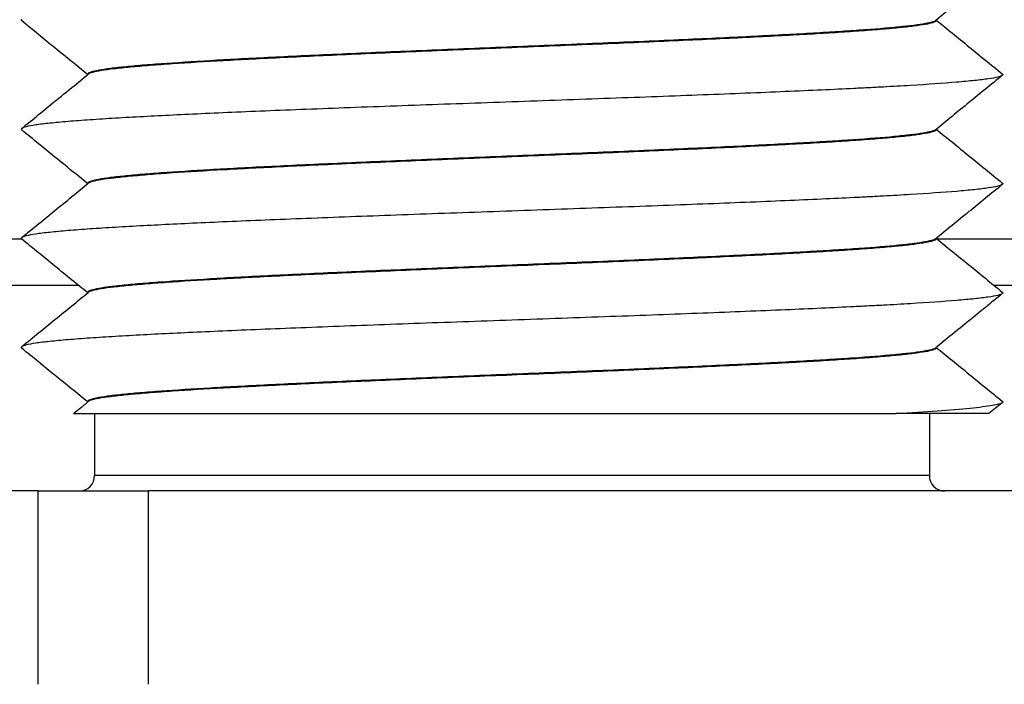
# Model space of a CAD drawing. Extents: x -1763 to 4575, y -3429 to 1051.
# Tile 106 of 174: x 3174.41 to 3180.78, y -2464.84 to -2460.54. Entities that reach past the tile are written whole.
import ezdxf

# ---------------------------------------------------------------- set-up
doc = ezdxf.new("R2010")
doc.units = 0
doc.layers.get('0').update_dxf_attribs({"linetype": 'CONTINUOUS'})
doc.layers.add('1', color=7, linetype='CONTINUOUS')

# ---------------------------------------------------------------- blocks, each defined once
blk = doc.blocks.new('Z-STACK', base_point=(-660.9662, -2583.4736))
at = {"color": 7, "linetype": 'CONTINUOUS'}
for p, q in [((3180.3382, -2460.5478), (3180.3382, -2460.5455)), ((3174.8493, -2460.8977), (3174.8493, -2460.8955)), ((3180.3382, -2461.2533), (3180.3382, -2461.2511)), ((3174.8493, -2461.6033), (3174.8493, -2461.601)), ((3180.3382, -2461.9589), (3180.3382, -2461.9566)), ((3174.8493, -2462.3089), (3174.8493, -2462.3066)), ((3180.3382, -2462.6645), (3180.3382, -2462.6622)), ((3174.8493, -2463.0144), (3174.8493, -2463.0122)), ((3174.7564, -2463.0901), (3174.8937, -2463.0901)), ((3174.8937, -2463.0901), (3174.8937, -2463.4901)), ((3174.8937, -2463.0901), (3180.0797, -2463.0901)), ((3180.2937, -2463.0901), (3180.0797, -2463.0901)), ((3180.2937, -2463.0901), (3180.2937, -2463.4901)), ((3180.6791, -2463.0901), (3180.2937, -2463.0901)), ((3174.5292, -2463.5901), (3173.9489, -2463.5901)), ((3174.5292, -2463.5901), (3174.7937, -2463.5901)), ((3174.7937, -2463.5901), (3175.243, -2463.5901)), ((3180.3937, -2463.5901), (3175.243, -2463.5901)), ((3181.2386, -2463.5901), (3180.3937, -2463.5901))]:
    blk.add_line(p, q, dxfattribs=at)
at = {"color": 4, "linetype": 'CONTINUOUS'}
for p, q in [((3159.696, -2461.9601), (3174.4205, -2461.9601)), ((3180.3431, -2461.9601), (3186.7377, -2461.9601)), ((3160.1313, -2462.2601), (3174.7887, -2462.2601)), ((3180.7115, -2462.2601), (3187.0377, -2462.2601))]:
    blk.add_line(p, q, dxfattribs=at)
at = {"color": 1, "linetype": 'CONTINUOUS'}
for p, q in [((3180.2937, -2463.4901), (3174.8937, -2463.4901)), ((3174.5292, -2464.8401), (3174.5292, -2463.5901)), ((3175.243, -2464.8401), (3175.243, -2463.5901))]:
    blk.add_line(p, q, dxfattribs=at)
at = {"color": 7, "linetype": 'CONTINUOUS'}
for centre, start, end in [((3174.7937, -2463.4901), -90, 0), ((3180.3937, -2463.4901), 180, -90)]:
    blk.add_arc(centre, 0.1, start, end, dxfattribs=at)
for points, knots in [([(3180.7657, -2460.1974), (3180.6913, -2460.2579), (3180.6196, -2460.3164), (3180.5502, -2460.3728), (3180.4757, -2460.4336), (3180.4039, -2460.492), (3180.3347, -2460.5484)], [0, 0, 0, 0, 0.2779219, 0.2779219, 0.2779219, 0.5558438, 0.5558438, 0.5558438, 0.5558438]), ([(3174.4217, -2460.5404), (3174.4207, -2460.5412), (3174.42, -2460.542), (3174.4195, -2460.5428), (3174.419, -2460.5436), (3174.4187, -2460.5444), (3174.4187, -2460.5452), (3174.4187, -2460.5461), (3174.419, -2460.5469), (3174.4195, -2460.5477), (3174.42, -2460.5485), (3174.4207, -2460.5493), (3174.4217, -2460.5501)], [0, 0, 0, 0, 0.00333528, 0.00333528, 0.00333528, 0.00592148, 0.00592148, 0.00592148, 0.0085072, 0.0085072, 0.0085072, 0.01183912, 0.01183912, 0.01183912, 0.01183912]), ([(3174.8489, -2460.898), (3174.7809, -2460.8427), (3174.7104, -2460.7852), (3174.6372, -2460.7256), (3174.5679, -2460.6692), (3174.4961, -2460.6107), (3174.4217, -2460.5501)], [0.0051036, 0.0051036, 0.0051036, 0.0051036, 0.2779219, 0.2779219, 0.2779219, 0.5558438, 0.5558438, 0.5558438, 0.5558438]), ([(3180.3347, -2460.5484), (3180.33, -2460.5522), (3180.3206, -2460.556), (3180.3067, -2460.5598), (3180.2927, -2460.5635), (3180.2741, -2460.5673), (3180.2513, -2460.571), (3180.2285, -2460.5748), (3180.2014, -2460.5785), (3180.1705, -2460.5822), (3180.1396, -2460.5858), (3180.1048, -2460.5895), (3180.0666, -2460.5931), (3179.9904, -2460.6003), (3179.9006, -2460.6073), (3179.8018, -2460.6141), (3179.7524, -2460.6175), (3179.7007, -2460.6209), (3179.6474, -2460.6242), (3179.6206, -2460.6258), (3179.5937, -2460.6274), (3179.5658, -2460.6291), (3179.5379, -2460.6307), (3179.5092, -2460.6324), (3179.4795, -2460.634), (3179.4202, -2460.6374), (3179.3574, -2460.6408), (3179.2911, -2460.6442), (3179.2249, -2460.6477), (3179.1553, -2460.6512), (3179.0824, -2460.6547), (3179.0096, -2460.6583), (3178.9336, -2460.6619), (3178.8547, -2460.6655), (3178.7758, -2460.6691), (3178.6941, -2460.6728), (3178.61, -2460.6765), (3178.5259, -2460.6802), (3178.4393, -2460.6839), (3178.351, -2460.6877), (3178.2627, -2460.6915), (3178.1725, -2460.6952), (3178.0812, -2460.699), (3177.8985, -2460.7066), (3177.7111, -2460.7143), (3177.5247, -2460.7219), (3177.3384, -2460.7296), (3177.1531, -2460.7372), (3176.9745, -2460.7447), (3176.8851, -2460.7484), (3176.7974, -2460.7521), (3176.7119, -2460.7558), (3176.6265, -2460.7595), (3176.5432, -2460.7632), (3176.4626, -2460.7668), (3176.382, -2460.7704), (3176.3041, -2460.774), (3176.2292, -2460.7775), (3176.1544, -2460.7811), (3176.0825, -2460.7845), (3176.014, -2460.788), (3175.9454, -2460.7914), (3175.8802, -2460.7948), (3175.8183, -2460.7981), (3175.7873, -2460.7998), (3175.7572, -2460.8014), (3175.728, -2460.803), (3175.6988, -2460.8047), (3175.67, -2460.8063), (3175.6415, -2460.808), (3175.5278, -2460.8146), (3175.4202, -2460.8214), (3175.3234, -2460.8285), (3175.275, -2460.832), (3175.2293, -2460.8356), (3175.1869, -2460.8392), (3175.1444, -2460.8428), (3175.1053, -2460.8465), (3175.0699, -2460.8502), (3175.0344, -2460.8538), (3175.0028, -2460.8576), (3174.9753, -2460.8613), (3174.9479, -2460.8651), (3174.9246, -2460.8688), (3174.9059, -2460.8726), (3174.8877, -2460.8763), (3174.8738, -2460.88), (3174.8644, -2460.8837), (3174.8588, -2460.8859), (3174.8547, -2460.8881), (3174.8523, -2460.8902), (3174.8503, -2460.892), (3174.8493, -2460.8937), (3174.8493, -2460.8955)], [0, 0, 0, 0, 0.030523, 0.030523, 0.030523, 0.087025, 0.087025, 0.087025, 0.168609, 0.168609, 0.168609, 0.273035, 0.273035, 0.273035, 0.538716, 0.538716, 0.538716, 0.693478, 0.693478, 0.693478, 0.775166, 0.775166, 0.775166, 0.861646, 0.861646, 0.861646, 1.050293, 1.050293, 1.050293, 1.259264, 1.259264, 1.259264, 1.487248, 1.487248, 1.487248, 1.732213, 1.732213, 1.732213, 1.991422, 1.991422, 1.991422, 2.2615, 2.2615, 2.2615, 2.818402, 2.818402, 2.818402, 3.369152, 3.369152, 3.369152, 3.631903, 3.631903, 3.631903, 3.881492, 3.881492, 3.881492, 4.1151, 4.1151, 4.1151, 4.330599, 4.330599, 4.330599, 4.526566, 4.526566, 4.526566, 4.616966, 4.616966, 4.616966, 4.703569, 4.703569, 4.703569, 5.022376, 5.022376, 5.022376, 5.159316, 5.159316, 5.159316, 5.276863, 5.276863, 5.276863, 5.372035, 5.372035, 5.372035, 5.442388, 5.442388, 5.442388, 5.485438, 5.485438, 5.485438, 5.499278, 5.499278, 5.499278, 5.505512, 5.505512, 5.505512, 5.505512]), ([(3180.3382, -2460.5478), (3180.3382, -2460.5495), (3180.3372, -2460.5513), (3180.3352, -2460.553), (3180.3327, -2460.5552), (3180.3287, -2460.5574), (3180.3231, -2460.5596), (3180.3137, -2460.5632), (3180.2999, -2460.5669), (3180.2819, -2460.5706), (3180.2634, -2460.5743), (3180.2404, -2460.5781), (3180.2134, -2460.5818), (3180.1864, -2460.5855), (3180.1553, -2460.5892), (3180.1206, -2460.5928), (3180.0859, -2460.5964), (3180.0476, -2460.6), (3180.0061, -2460.6036), (3179.9647, -2460.6071), (3179.9202, -2460.6107), (3179.8732, -2460.6141), (3179.8262, -2460.6176), (3179.7766, -2460.621), (3179.725, -2460.6243), (3179.6734, -2460.6277), (3179.6202, -2460.6309), (3179.5647, -2460.6342), (3179.5089, -2460.6375), (3179.4495, -2460.6408), (3179.3866, -2460.6442), (3179.3238, -2460.6476), (3179.2575, -2460.6511), (3179.1878, -2460.6546), (3179.1182, -2460.6581), (3179.0453, -2460.6616), (3178.9693, -2460.6652), (3178.8933, -2460.6688), (3178.8143, -2460.6724), (3178.7326, -2460.6761), (3178.651, -2460.6798), (3178.5667, -2460.6835), (3178.4803, -2460.6872), (3178.3939, -2460.691), (3178.3054, -2460.6947), (3178.2154, -2460.6985), (3178.0353, -2460.7061), (3177.8492, -2460.7137), (3177.6627, -2460.7214), (3177.4762, -2460.729), (3177.2893, -2460.7366), (3177.1077, -2460.7442), (3177.0169, -2460.7479), (3176.9275, -2460.7517), (3176.8399, -2460.7554), (3176.7524, -2460.7591), (3176.6668, -2460.7628), (3176.5837, -2460.7665), (3176.5006, -2460.7702), (3176.4199, -2460.7738), (3176.3421, -2460.7773), (3176.2644, -2460.7809), (3176.1895, -2460.7845), (3176.1177, -2460.7879), (3176.046, -2460.7914), (3175.9775, -2460.7948), (3175.9123, -2460.7982), (3175.8471, -2460.8016), (3175.7852, -2460.8049), (3175.7268, -2460.8082), (3175.6102, -2460.8147), (3175.4987, -2460.8214), (3175.3969, -2460.8284), (3175.346, -2460.8319), (3175.2975, -2460.8354), (3175.252, -2460.839), (3175.2064, -2460.8425), (3175.1639, -2460.8461), (3175.1249, -2460.8498), (3175.0859, -2460.8535), (3175.0504, -2460.8571), (3175.0189, -2460.8609), (3174.9875, -2460.8646), (3174.96, -2460.8683), (3174.9369, -2460.8721), (3174.9138, -2460.8759), (3174.895, -2460.8797), (3174.8809, -2460.8835), (3174.8668, -2460.8873), (3174.8574, -2460.8911), (3174.8527, -2460.8949)], [0, 0, 0, 0, 0.006218, 0.006218, 0.006218, 0.02, 0.02, 0.02, 0.062719, 0.062719, 0.062719, 0.132158, 0.132158, 0.132158, 0.225642, 0.225642, 0.225642, 0.340587, 0.340587, 0.340587, 0.473952, 0.473952, 0.473952, 0.622468, 0.622468, 0.622468, 0.783107, 0.783107, 0.783107, 0.961459, 0.961459, 0.961459, 1.160528, 1.160528, 1.160528, 1.379347, 1.379347, 1.379347, 1.616239, 1.616239, 1.616239, 1.868811, 1.868811, 1.868811, 2.13399, 2.13399, 2.13399, 2.687137, 2.687137, 2.687137, 3.242579, 3.242579, 3.242579, 3.510592, 3.510592, 3.510592, 3.767068, 3.767068, 3.767068, 4.008869, 4.008869, 4.008869, 4.233521, 4.233521, 4.233521, 4.439255, 4.439255, 4.439255, 4.624997, 4.624997, 4.624997, 4.955531, 4.955531, 4.955531, 5.100836, 5.100836, 5.100836, 5.228342, 5.228342, 5.228342, 5.33489, 5.33489, 5.33489, 5.417741, 5.417741, 5.417741, 5.474833, 5.474833, 5.474833, 5.505512, 5.505512, 5.505512, 5.505512]), ([(3180.3385, -2460.5452), (3180.4065, -2460.6006), (3180.477, -2460.658), (3180.5502, -2460.7177), (3180.6196, -2460.7741), (3180.6913, -2460.8326), (3180.7657, -2460.8931)], [0.0051044, 0.0051044, 0.0051044, 0.0051044, 0.2779219, 0.2779219, 0.2779219, 0.5558439, 0.5558439, 0.5558439, 0.5558439]), ([(3174.4217, -2461.2459), (3174.4961, -2461.1854), (3174.5679, -2461.1269), (3174.6372, -2461.0704), (3174.7118, -2461.0097), (3174.7836, -2460.9512), (3174.8527, -2460.8949)], [0, 0, 0, 0, 0.2779219, 0.2779219, 0.2779219, 0.5558439, 0.5558439, 0.5558439, 0.5558439]), ([(3180.7657, -2460.9029), (3180.7611, -2460.9067), (3180.7511, -2460.9104), (3180.7359, -2460.9142), (3180.7208, -2460.9179), (3180.7004, -2460.9217), (3180.6752, -2460.9254), (3180.6499, -2460.9291), (3180.6199, -2460.9327), (3180.5854, -2460.9364), (3180.5509, -2460.94), (3180.512, -2460.9436), (3180.4692, -2460.9472), (3180.3837, -2460.9543), (3180.2827, -2460.9613), (3180.1711, -2460.9681), (3180.1153, -2460.9714), (3180.0568, -2460.9748), (3179.9963, -2460.978), (3179.9661, -2460.9797), (3179.9354, -2460.9813), (3179.9042, -2460.9829), (3179.8729, -2460.9845), (3179.8406, -2460.9861), (3179.8073, -2460.9878), (3179.7407, -2460.9911), (3179.6701, -2460.9944), (3179.5957, -2460.9978), (3179.5212, -2461.0012), (3179.4429, -2461.0046), (3179.3609, -2461.0081), (3179.2789, -2461.0116), (3179.1932, -2461.0152), (3179.1042, -2461.0187), (3179.0153, -2461.0223), (3178.923, -2461.0259), (3178.8279, -2461.0296), (3178.7328, -2461.0332), (3178.6349, -2461.0369), (3178.5348, -2461.0406), (3178.4346, -2461.0443), (3178.3323, -2461.0481), (3178.2284, -2461.0518), (3178.0208, -2461.0593), (3177.8071, -2461.0669), (3177.5937, -2461.0744), (3177.3803, -2461.082), (3177.1673, -2461.0895), (3176.9611, -2461.0969), (3176.858, -2461.1007), (3176.7565, -2461.1044), (3176.6573, -2461.108), (3176.5582, -2461.1117), (3176.4614, -2461.1153), (3176.3674, -2461.1189), (3176.2735, -2461.1225), (3176.1825, -2461.1261), (3176.0948, -2461.1296), (3176.0071, -2461.1331), (3175.9227, -2461.1366), (3175.842, -2461.14), (3175.6804, -2461.1469), (3175.5337, -2461.1535), (3175.4023, -2461.16), (3175.2699, -2461.1664), (3175.1437, -2461.1731), (3175.0287, -2461.18), (3174.9712, -2461.1835), (3174.9165, -2461.187), (3174.8653, -2461.1905), (3174.8141, -2461.1941), (3174.7664, -2461.1976), (3174.7227, -2461.2013), (3174.6789, -2461.2049), (3174.6393, -2461.2085), (3174.6042, -2461.2122), (3174.5691, -2461.2159), (3174.5386, -2461.2196), (3174.513, -2461.2234), (3174.4875, -2461.2271), (3174.467, -2461.2308), (3174.4517, -2461.2346), (3174.4364, -2461.2384), (3174.4264, -2461.2421), (3174.4217, -2461.2459)], [0, 0, 0, 0, 0.032121, 0.032121, 0.032121, 0.093922, 0.093922, 0.093922, 0.18439, 0.18439, 0.18439, 0.301046, 0.301046, 0.301046, 0.599945, 0.599945, 0.599945, 0.774949, 0.774949, 0.774949, 0.867245, 0.867245, 0.867245, 0.964273, 0.964273, 0.964273, 1.176121, 1.176121, 1.176121, 1.411135, 1.411135, 1.411135, 1.667981, 1.667981, 1.667981, 1.944539, 1.944539, 1.944539, 2.237894, 2.237894, 2.237894, 2.544412, 2.544412, 2.544412, 3.179585, 3.179585, 3.179585, 3.812568, 3.812568, 3.812568, 4.116532, 4.116532, 4.116532, 4.406631, 4.406631, 4.406631, 4.679504, 4.679504, 4.679504, 4.932535, 4.932535, 4.932535, 5.372622, 5.372622, 5.372622, 5.746789, 5.746789, 5.746789, 5.910484, 5.910484, 5.910484, 6.053567, 6.053567, 6.053567, 6.172538, 6.172538, 6.172538, 6.264371, 6.264371, 6.264371, 6.326794, 6.326794, 6.326794, 6.35907, 6.35907, 6.35907, 6.35907]), ([(3180.7657, -2460.9029), (3180.6914, -2460.9634), (3180.6196, -2461.0219), (3180.5502, -2461.0784), (3180.4757, -2461.1391), (3180.4039, -2461.1976), (3180.3347, -2461.2539)], [0, 0, 0, 0, 0.2779219, 0.2779219, 0.2779219, 0.5558438, 0.5558438, 0.5558438, 0.5558438]), ([(3180.7657, -2460.8931), (3180.7667, -2460.894), (3180.7675, -2460.8948), (3180.768, -2460.8956), (3180.7685, -2460.8964), (3180.7687, -2460.8972), (3180.7687, -2460.898), (3180.7687, -2460.8988), (3180.7685, -2460.8997), (3180.768, -2460.9005), (3180.7675, -2460.9013), (3180.7667, -2460.9021), (3180.7657, -2460.9029)], [0, 0, 0, 0, 0.00333528, 0.00333528, 0.00333528, 0.00592148, 0.00592148, 0.00592148, 0.0085072, 0.0085072, 0.0085072, 0.01183912, 0.01183912, 0.01183912, 0.01183912]), ([(3174.4217, -2461.2459), (3174.4207, -2461.2467), (3174.42, -2461.2475), (3174.4195, -2461.2484), (3174.419, -2461.2492), (3174.4187, -2461.25), (3174.4187, -2461.2508), (3174.4187, -2461.2516), (3174.419, -2461.2524), (3174.4195, -2461.2532), (3174.42, -2461.2541), (3174.4207, -2461.2549), (3174.4217, -2461.2557)], [0, 0, 0, 0, 0.00333528, 0.00333528, 0.00333528, 0.00592148, 0.00592148, 0.00592148, 0.0085072, 0.0085072, 0.0085072, 0.01183912, 0.01183912, 0.01183912, 0.01183912]), ([(3174.8489, -2461.6036), (3174.7809, -2461.5482), (3174.7104, -2461.4908), (3174.6372, -2461.4312), (3174.5679, -2461.3747), (3174.4961, -2461.3162), (3174.4217, -2461.2557)], [0.0051044, 0.0051044, 0.0051044, 0.0051044, 0.2779219, 0.2779219, 0.2779219, 0.5558438, 0.5558438, 0.5558438, 0.5558438]), ([(3180.3347, -2461.2539), (3180.33, -2461.2577), (3180.3206, -2461.2615), (3180.3067, -2461.2653), (3180.2927, -2461.2691), (3180.2741, -2461.2729), (3180.2513, -2461.2766), (3180.2285, -2461.2803), (3180.2014, -2461.284), (3180.1705, -2461.2877), (3180.1396, -2461.2914), (3180.1048, -2461.295), (3180.0666, -2461.2986), (3179.9904, -2461.3058), (3179.9006, -2461.3129), (3179.8018, -2461.3197), (3179.7524, -2461.3231), (3179.7007, -2461.3264), (3179.6474, -2461.3297), (3179.6206, -2461.3314), (3179.5937, -2461.333), (3179.5658, -2461.3346), (3179.5379, -2461.3363), (3179.5092, -2461.3379), (3179.4795, -2461.3396), (3179.4202, -2461.3429), (3179.3574, -2461.3463), (3179.2911, -2461.3498), (3179.2249, -2461.3532), (3179.1553, -2461.3567), (3179.0824, -2461.3603), (3179.0096, -2461.3638), (3178.9336, -2461.3674), (3178.8547, -2461.371), (3178.7758, -2461.3747), (3178.6941, -2461.3783), (3178.61, -2461.3821), (3178.5259, -2461.3858), (3178.4393, -2461.3895), (3178.351, -2461.3933), (3178.2627, -2461.397), (3178.1725, -2461.4008), (3178.0812, -2461.4046), (3177.8985, -2461.4122), (3177.7111, -2461.4198), (3177.5247, -2461.4275), (3177.3384, -2461.4351), (3177.1531, -2461.4427), (3176.9745, -2461.4502), (3176.8851, -2461.454), (3176.7974, -2461.4577), (3176.7119, -2461.4614), (3176.6265, -2461.4651), (3176.5432, -2461.4687), (3176.4626, -2461.4724), (3176.382, -2461.476), (3176.3041, -2461.4796), (3176.2292, -2461.4831), (3176.1544, -2461.4866), (3176.0825, -2461.4901), (3176.014, -2461.4935), (3175.9454, -2461.497), (3175.8802, -2461.5003), (3175.8183, -2461.5037), (3175.7873, -2461.5053), (3175.7572, -2461.507), (3175.728, -2461.5086), (3175.6988, -2461.5102), (3175.67, -2461.5119), (3175.6415, -2461.5135), (3175.5278, -2461.5201), (3175.4202, -2461.527), (3175.3234, -2461.534), (3175.275, -2461.5376), (3175.2293, -2461.5411), (3175.1869, -2461.5448), (3175.1444, -2461.5484), (3175.1053, -2461.552), (3175.0699, -2461.5557), (3175.0344, -2461.5594), (3175.0028, -2461.5631), (3174.9753, -2461.5669), (3174.9479, -2461.5706), (3174.9246, -2461.5744), (3174.9059, -2461.5782), (3174.8877, -2461.5819), (3174.8738, -2461.5855), (3174.8644, -2461.5892), (3174.8588, -2461.5914), (3174.8547, -2461.5936), (3174.8523, -2461.5958), (3174.8503, -2461.5975), (3174.8493, -2461.5993), (3174.8493, -2461.601)], [0, 0, 0, 0, 0.030523, 0.030523, 0.030523, 0.087025, 0.087025, 0.087025, 0.168609, 0.168609, 0.168609, 0.273035, 0.273035, 0.273035, 0.538716, 0.538716, 0.538716, 0.693478, 0.693478, 0.693478, 0.775166, 0.775166, 0.775166, 0.861646, 0.861646, 0.861646, 1.050293, 1.050293, 1.050293, 1.259264, 1.259264, 1.259264, 1.487248, 1.487248, 1.487248, 1.732213, 1.732213, 1.732213, 1.991422, 1.991422, 1.991422, 2.2615, 2.2615, 2.2615, 2.818402, 2.818402, 2.818402, 3.369152, 3.369152, 3.369152, 3.631903, 3.631903, 3.631903, 3.881492, 3.881492, 3.881492, 4.1151, 4.1151, 4.1151, 4.330599, 4.330599, 4.330599, 4.526566, 4.526566, 4.526566, 4.616966, 4.616966, 4.616966, 4.703569, 4.703569, 4.703569, 5.022376, 5.022376, 5.022376, 5.159316, 5.159316, 5.159316, 5.276863, 5.276863, 5.276863, 5.372035, 5.372035, 5.372035, 5.442388, 5.442388, 5.442388, 5.485438, 5.485438, 5.485438, 5.499278, 5.499278, 5.499278, 5.505512, 5.505512, 5.505512, 5.505512]), ([(3180.3382, -2461.2533), (3180.3382, -2461.2551), (3180.3372, -2461.2568), (3180.3352, -2461.2586), (3180.3327, -2461.2608), (3180.3287, -2461.2629), (3180.3231, -2461.2651), (3180.3137, -2461.2688), (3180.2999, -2461.2725), (3180.2819, -2461.2761), (3180.2634, -2461.2799), (3180.2404, -2461.2836), (3180.2134, -2461.2873), (3180.1864, -2461.291), (3180.1553, -2461.2947), (3180.1206, -2461.2984), (3180.0859, -2461.302), (3180.0476, -2461.3056), (3180.0061, -2461.3092), (3179.9647, -2461.3127), (3179.9202, -2461.3162), (3179.8732, -2461.3197), (3179.8262, -2461.3231), (3179.7766, -2461.3265), (3179.725, -2461.3299), (3179.6734, -2461.3332), (3179.6202, -2461.3365), (3179.5647, -2461.3398), (3179.5089, -2461.3431), (3179.4495, -2461.3464), (3179.3866, -2461.3498), (3179.3238, -2461.3532), (3179.2575, -2461.3566), (3179.1878, -2461.3601), (3179.1182, -2461.3636), (3179.0453, -2461.3672), (3178.9693, -2461.3708), (3178.8933, -2461.3744), (3178.8143, -2461.378), (3178.7326, -2461.3817), (3178.651, -2461.3853), (3178.5667, -2461.3891), (3178.4803, -2461.3928), (3178.3939, -2461.3965), (3178.3054, -2461.4003), (3178.2154, -2461.4041), (3178.0353, -2461.4116), (3177.8492, -2461.4193), (3177.6627, -2461.4269), (3177.4762, -2461.4345), (3177.2893, -2461.4422), (3177.1077, -2461.4497), (3177.0169, -2461.4535), (3176.9275, -2461.4573), (3176.8399, -2461.461), (3176.7524, -2461.4647), (3176.6668, -2461.4684), (3176.5837, -2461.4721), (3176.5006, -2461.4757), (3176.4199, -2461.4793), (3176.3421, -2461.4829), (3176.2644, -2461.4865), (3176.1895, -2461.49), (3176.1177, -2461.4935), (3176.046, -2461.497), (3175.9775, -2461.5004), (3175.9123, -2461.5038), (3175.8471, -2461.5072), (3175.7852, -2461.5105), (3175.7268, -2461.5137), (3175.6102, -2461.5202), (3175.4987, -2461.527), (3175.3969, -2461.5339), (3175.346, -2461.5374), (3175.2975, -2461.5409), (3175.252, -2461.5445), (3175.2064, -2461.5481), (3175.1639, -2461.5517), (3175.1249, -2461.5554), (3175.0859, -2461.559), (3175.0504, -2461.5627), (3175.0189, -2461.5664), (3174.9875, -2461.5701), (3174.96, -2461.5739), (3174.9369, -2461.5777), (3174.9138, -2461.5814), (3174.895, -2461.5852), (3174.8809, -2461.589), (3174.8668, -2461.5928), (3174.8574, -2461.5967), (3174.8527, -2461.6005)], [0, 0, 0, 0, 0.006218, 0.006218, 0.006218, 0.02, 0.02, 0.02, 0.062719, 0.062719, 0.062719, 0.132158, 0.132158, 0.132158, 0.225642, 0.225642, 0.225642, 0.340587, 0.340587, 0.340587, 0.473952, 0.473952, 0.473952, 0.622468, 0.622468, 0.622468, 0.783107, 0.783107, 0.783107, 0.961459, 0.961459, 0.961459, 1.160528, 1.160528, 1.160528, 1.379347, 1.379347, 1.379347, 1.616239, 1.616239, 1.616239, 1.868811, 1.868811, 1.868811, 2.13399, 2.13399, 2.13399, 2.687137, 2.687137, 2.687137, 3.242579, 3.242579, 3.242579, 3.510592, 3.510592, 3.510592, 3.767068, 3.767068, 3.767068, 4.008869, 4.008869, 4.008869, 4.233521, 4.233521, 4.233521, 4.439255, 4.439255, 4.439255, 4.624997, 4.624997, 4.624997, 4.955531, 4.955531, 4.955531, 5.100836, 5.100836, 5.100836, 5.228342, 5.228342, 5.228342, 5.33489, 5.33489, 5.33489, 5.417741, 5.417741, 5.417741, 5.474833, 5.474833, 5.474833, 5.505512, 5.505512, 5.505512, 5.505512]), ([(3180.3385, -2461.2508), (3180.4065, -2461.3062), (3180.477, -2461.3636), (3180.5502, -2461.4232), (3180.6196, -2461.4797), (3180.6914, -2461.5381), (3180.7657, -2461.5987)], [0.0051047, 0.0051047, 0.0051047, 0.0051047, 0.2779219, 0.2779219, 0.2779219, 0.5558439, 0.5558439, 0.5558439, 0.5558439]), ([(3174.4217, -2461.9515), (3174.4961, -2461.8909), (3174.5679, -2461.8325), (3174.6372, -2461.776), (3174.7118, -2461.7153), (3174.7836, -2461.6568), (3174.8527, -2461.6005)], [0, 0, 0, 0, 0.2779219, 0.2779219, 0.2779219, 0.5558439, 0.5558439, 0.5558439, 0.5558439]), ([(3180.7657, -2461.6085), (3180.7611, -2461.6122), (3180.7511, -2461.616), (3180.7359, -2461.6197), (3180.7208, -2461.6235), (3180.7004, -2461.6272), (3180.6752, -2461.6309), (3180.6499, -2461.6346), (3180.6199, -2461.6383), (3180.5854, -2461.6419), (3180.5509, -2461.6456), (3180.512, -2461.6492), (3180.4692, -2461.6527), (3180.3837, -2461.6599), (3180.2827, -2461.6668), (3180.1711, -2461.6736), (3180.1153, -2461.677), (3180.0568, -2461.6803), (3179.9963, -2461.6836), (3179.9661, -2461.6852), (3179.9354, -2461.6868), (3179.9042, -2461.6885), (3179.8729, -2461.6901), (3179.8406, -2461.6917), (3179.8073, -2461.6933), (3179.7407, -2461.6966), (3179.6701, -2461.7), (3179.5957, -2461.7034), (3179.5212, -2461.7068), (3179.4429, -2461.7102), (3179.3609, -2461.7137), (3179.2789, -2461.7172), (3179.1932, -2461.7207), (3179.1042, -2461.7243), (3179.0153, -2461.7279), (3178.923, -2461.7315), (3178.8279, -2461.7351), (3178.7328, -2461.7388), (3178.6349, -2461.7425), (3178.5348, -2461.7462), (3178.4346, -2461.7499), (3178.3323, -2461.7536), (3178.2284, -2461.7574), (3178.0208, -2461.7649), (3177.8071, -2461.7724), (3177.5937, -2461.78), (3177.3803, -2461.7875), (3177.1673, -2461.7951), (3176.9611, -2461.8025), (3176.858, -2461.8062), (3176.7565, -2461.8099), (3176.6573, -2461.8136), (3176.5582, -2461.8173), (3176.4614, -2461.8209), (3176.3674, -2461.8245), (3176.2735, -2461.8281), (3176.1825, -2461.8317), (3176.0948, -2461.8352), (3176.0071, -2461.8387), (3175.9227, -2461.8422), (3175.842, -2461.8456), (3175.6804, -2461.8524), (3175.5337, -2461.8591), (3175.4023, -2461.8655), (3175.2699, -2461.872), (3175.1437, -2461.8787), (3175.0287, -2461.8856), (3174.9712, -2461.889), (3174.9165, -2461.8925), (3174.8653, -2461.8961), (3174.8141, -2461.8996), (3174.7664, -2461.9032), (3174.7227, -2461.9068), (3174.6789, -2461.9104), (3174.6393, -2461.9141), (3174.6042, -2461.9178), (3174.5691, -2461.9215), (3174.5386, -2461.9252), (3174.513, -2461.9289), (3174.4875, -2461.9326), (3174.467, -2461.9364), (3174.4517, -2461.9402), (3174.4364, -2461.9439), (3174.4264, -2461.9477), (3174.4217, -2461.9515)], [0, 0, 0, 0, 0.032121, 0.032121, 0.032121, 0.093922, 0.093922, 0.093922, 0.18439, 0.18439, 0.18439, 0.301046, 0.301046, 0.301046, 0.599945, 0.599945, 0.599945, 0.774949, 0.774949, 0.774949, 0.867245, 0.867245, 0.867245, 0.964273, 0.964273, 0.964273, 1.176121, 1.176121, 1.176121, 1.411135, 1.411135, 1.411135, 1.667981, 1.667981, 1.667981, 1.944539, 1.944539, 1.944539, 2.237894, 2.237894, 2.237894, 2.544412, 2.544412, 2.544412, 3.179585, 3.179585, 3.179585, 3.812568, 3.812568, 3.812568, 4.116532, 4.116532, 4.116532, 4.406631, 4.406631, 4.406631, 4.679504, 4.679504, 4.679504, 4.932535, 4.932535, 4.932535, 5.372622, 5.372622, 5.372622, 5.746789, 5.746789, 5.746789, 5.910484, 5.910484, 5.910484, 6.053567, 6.053567, 6.053567, 6.172538, 6.172538, 6.172538, 6.264371, 6.264371, 6.264371, 6.326794, 6.326794, 6.326794, 6.35907, 6.35907, 6.35907, 6.35907]), ([(3180.7657, -2461.6085), (3180.6912, -2461.6691), (3180.6195, -2461.7276), (3180.5502, -2461.784), (3180.4757, -2461.8447), (3180.4039, -2461.9031), (3180.3347, -2461.9595)], [0, 0, 0, 0, 0.2779219, 0.2779219, 0.2779219, 0.5558438, 0.5558438, 0.5558438, 0.5558438]), ([(3180.7657, -2461.5987), (3180.7667, -2461.5995), (3180.7675, -2461.6003), (3180.768, -2461.6011), (3180.7685, -2461.602), (3180.7687, -2461.6028), (3180.7687, -2461.6036), (3180.7687, -2461.6044), (3180.7685, -2461.6052), (3180.768, -2461.606), (3180.7675, -2461.6068), (3180.7667, -2461.6076), (3180.7657, -2461.6085)], [0, 0, 0, 0, 0.00333528, 0.00333528, 0.00333528, 0.00592148, 0.00592148, 0.00592148, 0.0085072, 0.0085072, 0.0085072, 0.01183912, 0.01183912, 0.01183912, 0.01183912]), ([(3174.4217, -2461.9515), (3174.4207, -2461.9523), (3174.42, -2461.9531), (3174.4195, -2461.9539), (3174.419, -2461.9547), (3174.4187, -2461.9555), (3174.4187, -2461.9564), (3174.4187, -2461.9572), (3174.419, -2461.958), (3174.4195, -2461.9588), (3174.42, -2461.9596), (3174.4207, -2461.9604), (3174.4217, -2461.9612)], [0, 0, 0, 0, 0.00333528, 0.00333528, 0.00333528, 0.00592148, 0.00592148, 0.00592148, 0.0085072, 0.0085072, 0.0085072, 0.01183912, 0.01183912, 0.01183912, 0.01183912]), ([(3174.8489, -2462.3091), (3174.7809, -2462.2538), (3174.7104, -2462.1963), (3174.6372, -2462.1367), (3174.568, -2462.0803), (3174.4962, -2462.0219), (3174.4217, -2461.9612)], [0.0051037, 0.0051037, 0.0051037, 0.0051037, 0.2779219, 0.2779219, 0.2779219, 0.5558438, 0.5558438, 0.5558438, 0.5558438]), ([(3180.3347, -2461.9595), (3180.33, -2461.9633), (3180.3206, -2461.9671), (3180.3067, -2461.9709), (3180.2927, -2461.9746), (3180.2741, -2461.9784), (3180.2513, -2461.9822), (3180.2285, -2461.9859), (3180.2014, -2461.9896), (3180.1705, -2461.9933), (3180.1396, -2461.997), (3180.1048, -2462.0006), (3180.0666, -2462.0042), (3179.9904, -2462.0114), (3179.9006, -2462.0184), (3179.8018, -2462.0252), (3179.7524, -2462.0286), (3179.7007, -2462.032), (3179.6474, -2462.0353), (3179.6206, -2462.0369), (3179.5937, -2462.0385), (3179.5658, -2462.0402), (3179.5379, -2462.0418), (3179.5092, -2462.0435), (3179.4795, -2462.0451), (3179.4202, -2462.0485), (3179.3574, -2462.0519), (3179.2911, -2462.0553), (3179.2249, -2462.0588), (3179.1553, -2462.0623), (3179.0824, -2462.0658), (3179.0096, -2462.0694), (3178.9336, -2462.073), (3178.8547, -2462.0766), (3178.7758, -2462.0802), (3178.6941, -2462.0839), (3178.61, -2462.0876), (3178.5259, -2462.0913), (3178.4393, -2462.0951), (3178.351, -2462.0988), (3178.2627, -2462.1026), (3178.1725, -2462.1064), (3178.0812, -2462.1102), (3177.8985, -2462.1177), (3177.7111, -2462.1254), (3177.5247, -2462.133), (3177.3384, -2462.1407), (3177.1531, -2462.1483), (3176.9745, -2462.1558), (3176.8851, -2462.1595), (3176.7974, -2462.1632), (3176.7119, -2462.1669), (3176.6265, -2462.1706), (3176.5432, -2462.1743), (3176.4626, -2462.1779), (3176.382, -2462.1815), (3176.3041, -2462.1851), (3176.2292, -2462.1886), (3176.1544, -2462.1922), (3176.0825, -2462.1956), (3176.014, -2462.1991), (3175.9454, -2462.2025), (3175.8802, -2462.2059), (3175.8183, -2462.2092), (3175.7873, -2462.2109), (3175.7572, -2462.2125), (3175.728, -2462.2141), (3175.6988, -2462.2158), (3175.67, -2462.2174), (3175.6415, -2462.2191), (3175.5278, -2462.2257), (3175.4202, -2462.2326), (3175.3234, -2462.2396), (3175.275, -2462.2431), (3175.2293, -2462.2467), (3175.1869, -2462.2503), (3175.1444, -2462.2539), (3175.1053, -2462.2576), (3175.0699, -2462.2613), (3175.0344, -2462.265), (3175.0028, -2462.2687), (3174.9753, -2462.2724), (3174.9479, -2462.2762), (3174.9246, -2462.2799), (3174.9059, -2462.2837), (3174.8877, -2462.2874), (3174.8738, -2462.2911), (3174.8644, -2462.2948), (3174.8588, -2462.297), (3174.8547, -2462.2992), (3174.8523, -2462.3013), (3174.8503, -2462.3031), (3174.8493, -2462.3048), (3174.8493, -2462.3066)], [0, 0, 0, 0, 0.030523, 0.030523, 0.030523, 0.087025, 0.087025, 0.087025, 0.168609, 0.168609, 0.168609, 0.273035, 0.273035, 0.273035, 0.538716, 0.538716, 0.538716, 0.693478, 0.693478, 0.693478, 0.775166, 0.775166, 0.775166, 0.861646, 0.861646, 0.861646, 1.050293, 1.050293, 1.050293, 1.259264, 1.259264, 1.259264, 1.487248, 1.487248, 1.487248, 1.732213, 1.732213, 1.732213, 1.991422, 1.991422, 1.991422, 2.2615, 2.2615, 2.2615, 2.818402, 2.818402, 2.818402, 3.369152, 3.369152, 3.369152, 3.631903, 3.631903, 3.631903, 3.881492, 3.881492, 3.881492, 4.1151, 4.1151, 4.1151, 4.330599, 4.330599, 4.330599, 4.526566, 4.526566, 4.526566, 4.616966, 4.616966, 4.616966, 4.703569, 4.703569, 4.703569, 5.022376, 5.022376, 5.022376, 5.159316, 5.159316, 5.159316, 5.276863, 5.276863, 5.276863, 5.372035, 5.372035, 5.372035, 5.442388, 5.442388, 5.442388, 5.485438, 5.485438, 5.485438, 5.499278, 5.499278, 5.499278, 5.505512, 5.505512, 5.505512, 5.505512]), ([(3180.3382, -2461.9589), (3180.3382, -2461.9606), (3180.3372, -2461.9624), (3180.3352, -2461.9641), (3180.3327, -2461.9663), (3180.3287, -2461.9685), (3180.3231, -2461.9707), (3180.3137, -2461.9744), (3180.2999, -2461.978), (3180.2819, -2461.9817), (3180.2634, -2461.9854), (3180.2404, -2461.9892), (3180.2134, -2461.9929), (3180.1864, -2461.9966), (3180.1553, -2462.0003), (3180.1206, -2462.0039), (3180.0859, -2462.0076), (3180.0476, -2462.0112), (3180.0061, -2462.0147), (3179.9647, -2462.0183), (3179.9202, -2462.0218), (3179.8732, -2462.0252), (3179.8262, -2462.0287), (3179.7766, -2462.0321), (3179.725, -2462.0354), (3179.6734, -2462.0388), (3179.6202, -2462.0421), (3179.5647, -2462.0453), (3179.5089, -2462.0486), (3179.4495, -2462.0519), (3179.3866, -2462.0553), (3179.3238, -2462.0587), (3179.2575, -2462.0622), (3179.1878, -2462.0657), (3179.1182, -2462.0692), (3179.0453, -2462.0727), (3178.9693, -2462.0763), (3178.8933, -2462.0799), (3178.8143, -2462.0836), (3178.7326, -2462.0872), (3178.651, -2462.0909), (3178.5667, -2462.0946), (3178.4803, -2462.0983), (3178.3939, -2462.1021), (3178.3054, -2462.1058), (3178.2154, -2462.1096), (3178.0353, -2462.1172), (3177.8492, -2462.1248), (3177.6627, -2462.1325), (3177.4762, -2462.1401), (3177.2893, -2462.1477), (3177.1077, -2462.1553), (3177.0169, -2462.1591), (3176.9275, -2462.1628), (3176.8399, -2462.1665), (3176.7524, -2462.1703), (3176.6668, -2462.174), (3176.5837, -2462.1776), (3176.5006, -2462.1813), (3176.4199, -2462.1849), (3176.3421, -2462.1885), (3176.2644, -2462.192), (3176.1895, -2462.1956), (3176.1177, -2462.199), (3176.046, -2462.2025), (3175.9775, -2462.206), (3175.9123, -2462.2093), (3175.8471, -2462.2127), (3175.7852, -2462.216), (3175.7268, -2462.2193), (3175.6102, -2462.2258), (3175.4987, -2462.2326), (3175.3969, -2462.2395), (3175.346, -2462.243), (3175.2975, -2462.2465), (3175.252, -2462.2501), (3175.2064, -2462.2536), (3175.1639, -2462.2573), (3175.1249, -2462.2609), (3175.0859, -2462.2646), (3175.0504, -2462.2683), (3175.0189, -2462.272), (3174.9875, -2462.2757), (3174.96, -2462.2794), (3174.9369, -2462.2832), (3174.9138, -2462.287), (3174.895, -2462.2908), (3174.8809, -2462.2946), (3174.8668, -2462.2984), (3174.8574, -2462.3022), (3174.8527, -2462.306)], [0, 0, 0, 0, 0.006218, 0.006218, 0.006218, 0.02, 0.02, 0.02, 0.062719, 0.062719, 0.062719, 0.132158, 0.132158, 0.132158, 0.225642, 0.225642, 0.225642, 0.340587, 0.340587, 0.340587, 0.473952, 0.473952, 0.473952, 0.622468, 0.622468, 0.622468, 0.783107, 0.783107, 0.783107, 0.961459, 0.961459, 0.961459, 1.160528, 1.160528, 1.160528, 1.379347, 1.379347, 1.379347, 1.616239, 1.616239, 1.616239, 1.868811, 1.868811, 1.868811, 2.13399, 2.13399, 2.13399, 2.687137, 2.687137, 2.687137, 3.242579, 3.242579, 3.242579, 3.510592, 3.510592, 3.510592, 3.767068, 3.767068, 3.767068, 4.008869, 4.008869, 4.008869, 4.233521, 4.233521, 4.233521, 4.439255, 4.439255, 4.439255, 4.624997, 4.624997, 4.624997, 4.955531, 4.955531, 4.955531, 5.100836, 5.100836, 5.100836, 5.228342, 5.228342, 5.228342, 5.33489, 5.33489, 5.33489, 5.417741, 5.417741, 5.417741, 5.474833, 5.474833, 5.474833, 5.505512, 5.505512, 5.505512, 5.505512]), ([(3180.3385, -2461.9564), (3180.4065, -2462.0117), (3180.477, -2462.0692), (3180.5502, -2462.1288), (3180.6196, -2462.1852), (3180.6913, -2462.2437), (3180.7657, -2462.3043)], [0.0051038, 0.0051038, 0.0051038, 0.0051038, 0.2779219, 0.2779219, 0.2779219, 0.5558439, 0.5558439, 0.5558439, 0.5558439]), ([(3174.4217, -2462.657), (3174.4961, -2462.5965), (3174.5679, -2462.538), (3174.6372, -2462.4815), (3174.7118, -2462.4208), (3174.7836, -2462.3624), (3174.8527, -2462.306)], [0, 0, 0, 0, 0.2779219, 0.2779219, 0.2779219, 0.5558439, 0.5558439, 0.5558439, 0.5558439]), ([(3180.7657, -2462.314), (3180.7611, -2462.3178), (3180.7511, -2462.3215), (3180.7359, -2462.3253), (3180.7208, -2462.329), (3180.7004, -2462.3328), (3180.6752, -2462.3365), (3180.6499, -2462.3402), (3180.6199, -2462.3438), (3180.5854, -2462.3475), (3180.5509, -2462.3511), (3180.512, -2462.3547), (3180.4692, -2462.3583), (3180.3837, -2462.3654), (3180.2827, -2462.3724), (3180.1711, -2462.3792), (3180.1153, -2462.3825), (3180.0568, -2462.3859), (3179.9963, -2462.3891), (3179.9661, -2462.3908), (3179.9354, -2462.3924), (3179.9042, -2462.394), (3179.8729, -2462.3956), (3179.8406, -2462.3973), (3179.8073, -2462.3989), (3179.7407, -2462.4022), (3179.6701, -2462.4055), (3179.5957, -2462.4089), (3179.5212, -2462.4123), (3179.4429, -2462.4158), (3179.3609, -2462.4192), (3179.2789, -2462.4227), (3179.1932, -2462.4263), (3179.1042, -2462.4298), (3179.0153, -2462.4334), (3178.923, -2462.437), (3178.8279, -2462.4407), (3178.7328, -2462.4443), (3178.6349, -2462.448), (3178.5348, -2462.4517), (3178.4346, -2462.4554), (3178.3323, -2462.4592), (3178.2284, -2462.4629), (3178.0208, -2462.4704), (3177.8071, -2462.478), (3177.5937, -2462.4855), (3177.3803, -2462.4931), (3177.1673, -2462.5006), (3176.9611, -2462.5081), (3176.858, -2462.5118), (3176.7565, -2462.5155), (3176.6573, -2462.5191), (3176.5582, -2462.5228), (3176.4614, -2462.5265), (3176.3674, -2462.5301), (3176.2735, -2462.5337), (3176.1825, -2462.5372), (3176.0948, -2462.5407), (3176.0071, -2462.5443), (3175.9227, -2462.5477), (3175.842, -2462.5512), (3175.6804, -2462.558), (3175.5337, -2462.5646), (3175.4023, -2462.5711), (3175.2699, -2462.5775), (3175.1437, -2462.5842), (3175.0287, -2462.5911), (3174.9712, -2462.5946), (3174.9165, -2462.5981), (3174.8653, -2462.6016), (3174.8141, -2462.6052), (3174.7664, -2462.6088), (3174.7227, -2462.6124), (3174.6789, -2462.616), (3174.6393, -2462.6197), (3174.6042, -2462.6233), (3174.5691, -2462.627), (3174.5386, -2462.6307), (3174.513, -2462.6345), (3174.4875, -2462.6382), (3174.467, -2462.642), (3174.4517, -2462.6457), (3174.4364, -2462.6495), (3174.4264, -2462.6533), (3174.4217, -2462.657)], [0, 0, 0, 0, 0.032121, 0.032121, 0.032121, 0.093922, 0.093922, 0.093922, 0.18439, 0.18439, 0.18439, 0.301046, 0.301046, 0.301046, 0.599945, 0.599945, 0.599945, 0.774949, 0.774949, 0.774949, 0.867245, 0.867245, 0.867245, 0.964273, 0.964273, 0.964273, 1.176121, 1.176121, 1.176121, 1.411135, 1.411135, 1.411135, 1.667981, 1.667981, 1.667981, 1.944539, 1.944539, 1.944539, 2.237894, 2.237894, 2.237894, 2.544412, 2.544412, 2.544412, 3.179585, 3.179585, 3.179585, 3.812568, 3.812568, 3.812568, 4.116532, 4.116532, 4.116532, 4.406631, 4.406631, 4.406631, 4.679504, 4.679504, 4.679504, 4.932535, 4.932535, 4.932535, 5.372622, 5.372622, 5.372622, 5.746789, 5.746789, 5.746789, 5.910484, 5.910484, 5.910484, 6.053567, 6.053567, 6.053567, 6.172538, 6.172538, 6.172538, 6.264371, 6.264371, 6.264371, 6.326794, 6.326794, 6.326794, 6.35907, 6.35907, 6.35907, 6.35907]), ([(3180.7657, -2462.314), (3180.6913, -2462.3746), (3180.6196, -2462.433), (3180.5502, -2462.4895), (3180.4757, -2462.5502), (3180.4039, -2462.6087), (3180.3347, -2462.665)], [0, 0, 0, 0, 0.2779219, 0.2779219, 0.2779219, 0.5558438, 0.5558438, 0.5558438, 0.5558438]), ([(3180.7657, -2462.3043), (3180.7667, -2462.3051), (3180.7675, -2462.3059), (3180.768, -2462.3067), (3180.7685, -2462.3075), (3180.7687, -2462.3083), (3180.7687, -2462.3091), (3180.7687, -2462.31), (3180.7685, -2462.3108), (3180.768, -2462.3116), (3180.7675, -2462.3124), (3180.7667, -2462.3132), (3180.7657, -2462.314)], [0, 0, 0, 0, 0.00333528, 0.00333528, 0.00333528, 0.00592148, 0.00592148, 0.00592148, 0.0085072, 0.0085072, 0.0085072, 0.01183912, 0.01183912, 0.01183912, 0.01183912]), ([(3174.4217, -2462.657), (3174.4207, -2462.6578), (3174.42, -2462.6587), (3174.4195, -2462.6595), (3174.419, -2462.6603), (3174.4187, -2462.6611), (3174.4187, -2462.6619), (3174.4187, -2462.6627), (3174.419, -2462.6635), (3174.4195, -2462.6644), (3174.42, -2462.6652), (3174.4207, -2462.666), (3174.4217, -2462.6668)], [0, 0, 0, 0, 0.00333528, 0.00333528, 0.00333528, 0.00592148, 0.00592148, 0.00592148, 0.0085072, 0.0085072, 0.0085072, 0.01183912, 0.01183912, 0.01183912, 0.01183912]), ([(3174.8489, -2463.0147), (3174.7809, -2462.9593), (3174.7104, -2462.9019), (3174.6372, -2462.8423), (3174.5679, -2462.7858), (3174.4961, -2462.7274), (3174.4217, -2462.6668)], [0.0051034, 0.0051034, 0.0051034, 0.0051034, 0.2779219, 0.2779219, 0.2779219, 0.5558438, 0.5558438, 0.5558438, 0.5558438]), ([(3180.3347, -2462.665), (3180.33, -2462.6688), (3180.3206, -2462.6726), (3180.3067, -2462.6764), (3180.2927, -2462.6802), (3180.2741, -2462.684), (3180.2513, -2462.6877), (3180.2285, -2462.6914), (3180.2014, -2462.6952), (3180.1705, -2462.6988), (3180.1396, -2462.7025), (3180.1048, -2462.7061), (3180.0666, -2462.7097), (3179.9904, -2462.7169), (3179.9006, -2462.724), (3179.8018, -2462.7308), (3179.7524, -2462.7342), (3179.7007, -2462.7375), (3179.6474, -2462.7408), (3179.6206, -2462.7425), (3179.5937, -2462.7441), (3179.5658, -2462.7457), (3179.5379, -2462.7474), (3179.5092, -2462.749), (3179.4795, -2462.7507), (3179.4202, -2462.754), (3179.3574, -2462.7574), (3179.2911, -2462.7609), (3179.2249, -2462.7643), (3179.1553, -2462.7678), (3179.0824, -2462.7714), (3179.0096, -2462.7749), (3178.9336, -2462.7785), (3178.8547, -2462.7822), (3178.7758, -2462.7858), (3178.6941, -2462.7895), (3178.61, -2462.7932), (3178.5259, -2462.7969), (3178.4393, -2462.8006), (3178.351, -2462.8044), (3178.2627, -2462.8081), (3178.1725, -2462.8119), (3178.0812, -2462.8157), (3177.8985, -2462.8233), (3177.7111, -2462.831), (3177.5247, -2462.8386), (3177.3384, -2462.8462), (3177.1531, -2462.8538), (3176.9745, -2462.8613), (3176.8851, -2462.8651), (3176.7974, -2462.8688), (3176.7119, -2462.8725), (3176.6265, -2462.8762), (3176.5432, -2462.8798), (3176.4626, -2462.8835), (3176.382, -2462.8871), (3176.3041, -2462.8907), (3176.2292, -2462.8942), (3176.1544, -2462.8977), (3176.0825, -2462.9012), (3176.014, -2462.9046), (3175.9454, -2462.9081), (3175.8802, -2462.9114), (3175.8183, -2462.9148), (3175.7873, -2462.9164), (3175.7572, -2462.9181), (3175.728, -2462.9197), (3175.6988, -2462.9213), (3175.67, -2462.923), (3175.6415, -2462.9246), (3175.5278, -2462.9313), (3175.4202, -2462.9381), (3175.3234, -2462.9452), (3175.275, -2462.9487), (3175.2293, -2462.9523), (3175.1869, -2462.9559), (3175.1444, -2462.9595), (3175.1053, -2462.9631), (3175.0699, -2462.9668), (3175.0344, -2462.9705), (3175.0028, -2462.9742), (3174.9753, -2462.978), (3174.9479, -2462.9817), (3174.9246, -2462.9855), (3174.9059, -2462.9893), (3174.8877, -2462.993), (3174.8738, -2462.9967), (3174.8644, -2463.0004), (3174.8588, -2463.0025), (3174.8547, -2463.0047), (3174.8523, -2463.0069), (3174.8503, -2463.0087), (3174.8493, -2463.0104), (3174.8493, -2463.0122)], [0, 0, 0, 0, 0.030523, 0.030523, 0.030523, 0.087025, 0.087025, 0.087025, 0.168609, 0.168609, 0.168609, 0.273035, 0.273035, 0.273035, 0.538716, 0.538716, 0.538716, 0.693478, 0.693478, 0.693478, 0.775166, 0.775166, 0.775166, 0.861646, 0.861646, 0.861646, 1.050293, 1.050293, 1.050293, 1.259264, 1.259264, 1.259264, 1.487248, 1.487248, 1.487248, 1.732213, 1.732213, 1.732213, 1.991422, 1.991422, 1.991422, 2.2615, 2.2615, 2.2615, 2.818402, 2.818402, 2.818402, 3.369152, 3.369152, 3.369152, 3.631903, 3.631903, 3.631903, 3.881492, 3.881492, 3.881492, 4.1151, 4.1151, 4.1151, 4.330599, 4.330599, 4.330599, 4.526566, 4.526566, 4.526566, 4.616966, 4.616966, 4.616966, 4.703569, 4.703569, 4.703569, 5.022376, 5.022376, 5.022376, 5.159316, 5.159316, 5.159316, 5.276863, 5.276863, 5.276863, 5.372035, 5.372035, 5.372035, 5.442388, 5.442388, 5.442388, 5.485438, 5.485438, 5.485438, 5.499278, 5.499278, 5.499278, 5.505512, 5.505512, 5.505512, 5.505512]), ([(3180.3382, -2462.6645), (3180.3382, -2462.6662), (3180.3372, -2462.6679), (3180.3352, -2462.6697), (3180.3327, -2462.6719), (3180.3287, -2462.674), (3180.3231, -2462.6762), (3180.3137, -2462.6799), (3180.2999, -2462.6836), (3180.2819, -2462.6872), (3180.2634, -2462.691), (3180.2404, -2462.6947), (3180.2134, -2462.6984), (3180.1864, -2462.7022), (3180.1553, -2462.7058), (3180.1206, -2462.7095), (3180.0859, -2462.7131), (3180.0476, -2462.7167), (3180.0061, -2462.7203), (3179.9647, -2462.7238), (3179.9202, -2462.7273), (3179.8732, -2462.7308), (3179.8262, -2462.7342), (3179.7766, -2462.7376), (3179.725, -2462.741), (3179.6734, -2462.7443), (3179.6202, -2462.7476), (3179.5647, -2462.7509), (3179.5089, -2462.7542), (3179.4495, -2462.7575), (3179.3866, -2462.7609), (3179.3238, -2462.7643), (3179.2575, -2462.7677), (3179.1878, -2462.7712), (3179.1182, -2462.7747), (3179.0453, -2462.7783), (3178.9693, -2462.7819), (3178.8933, -2462.7855), (3178.8143, -2462.7891), (3178.7326, -2462.7928), (3178.651, -2462.7965), (3178.5667, -2462.8002), (3178.4803, -2462.8039), (3178.3939, -2462.8076), (3178.3054, -2462.8114), (3178.2154, -2462.8152), (3178.0353, -2462.8227), (3177.8492, -2462.8304), (3177.6627, -2462.838), (3177.4762, -2462.8457), (3177.2893, -2462.8533), (3177.1077, -2462.8608), (3177.0169, -2462.8646), (3176.9275, -2462.8684), (3176.8399, -2462.8721), (3176.7524, -2462.8758), (3176.6668, -2462.8795), (3176.5837, -2462.8832), (3176.5006, -2462.8868), (3176.4199, -2462.8904), (3176.3421, -2462.894), (3176.2644, -2462.8976), (3176.1895, -2462.9011), (3176.1177, -2462.9046), (3176.046, -2462.9081), (3175.9775, -2462.9115), (3175.9123, -2462.9149), (3175.8471, -2462.9183), (3175.7852, -2462.9216), (3175.7268, -2462.9248), (3175.6102, -2462.9314), (3175.4987, -2462.9381), (3175.3969, -2462.9451), (3175.346, -2462.9485), (3175.2975, -2462.9521), (3175.252, -2462.9556), (3175.2064, -2462.9592), (3175.1639, -2462.9628), (3175.1249, -2462.9665), (3175.0859, -2462.9701), (3175.0504, -2462.9738), (3175.0189, -2462.9775), (3174.9875, -2462.9813), (3174.96, -2462.985), (3174.9369, -2462.9888), (3174.9138, -2462.9925), (3174.895, -2462.9963), (3174.8809, -2463.0001), (3174.8668, -2463.004), (3174.8574, -2463.0078), (3174.8527, -2463.0116)], [0, 0, 0, 0, 0.006218, 0.006218, 0.006218, 0.02, 0.02, 0.02, 0.062719, 0.062719, 0.062719, 0.132158, 0.132158, 0.132158, 0.225642, 0.225642, 0.225642, 0.340587, 0.340587, 0.340587, 0.473952, 0.473952, 0.473952, 0.622468, 0.622468, 0.622468, 0.783107, 0.783107, 0.783107, 0.961459, 0.961459, 0.961459, 1.160528, 1.160528, 1.160528, 1.379347, 1.379347, 1.379347, 1.616239, 1.616239, 1.616239, 1.868811, 1.868811, 1.868811, 2.13399, 2.13399, 2.13399, 2.687137, 2.687137, 2.687137, 3.242579, 3.242579, 3.242579, 3.510592, 3.510592, 3.510592, 3.767068, 3.767068, 3.767068, 4.008869, 4.008869, 4.008869, 4.233521, 4.233521, 4.233521, 4.439255, 4.439255, 4.439255, 4.624997, 4.624997, 4.624997, 4.955531, 4.955531, 4.955531, 5.100836, 5.100836, 5.100836, 5.228342, 5.228342, 5.228342, 5.33489, 5.33489, 5.33489, 5.417741, 5.417741, 5.417741, 5.474833, 5.474833, 5.474833, 5.505512, 5.505512, 5.505512, 5.505512]), ([(3180.3385, -2462.6619), (3180.4065, -2462.7173), (3180.477, -2462.7747), (3180.5502, -2462.8343), (3180.6196, -2462.8908), (3180.6914, -2462.9493), (3180.7657, -2463.0098)], [0.0051041, 0.0051041, 0.0051041, 0.0051041, 0.2779219, 0.2779219, 0.2779219, 0.5558439, 0.5558439, 0.5558439, 0.5558439]), ([(3174.7564, -2463.0901), (3174.7724, -2463.077), (3174.7885, -2463.0639), (3174.8045, -2463.0508), (3174.8206, -2463.0378), (3174.8367, -2463.0247), (3174.8527, -2463.0116)], [0, 0, 0, 0, 0.0621437, 0.0621437, 0.0621437, 0.1242874, 0.1242874, 0.1242874, 0.1242874]), ([(3180.7657, -2463.0196), (3180.7619, -2463.0227), (3180.7546, -2463.0257), (3180.7438, -2463.0288), (3180.7329, -2463.0318), (3180.7186, -2463.0349), (3180.7009, -2463.0379), (3180.6833, -2463.041), (3180.6623, -2463.044), (3180.6382, -2463.047), (3180.6141, -2463.05), (3180.5869, -2463.053), (3180.5569, -2463.0559), (3180.4968, -2463.0619), (3180.4253, -2463.0677), (3180.3449, -2463.0734), (3180.2645, -2463.0791), (3180.1752, -2463.0846), (3180.0797, -2463.0901)], [0, 0, 0, 0, 0.0239911, 0.0239911, 0.0239911, 0.0677877, 0.0677877, 0.0677877, 0.1311608, 0.1311608, 0.1311608, 0.2129933, 0.2129933, 0.2129933, 0.4257407, 0.4257407, 0.4257407, 0.6914229, 0.6914229, 0.6914229, 0.6914229]), ([(3180.7657, -2463.0196), (3180.7513, -2463.0313), (3180.7369, -2463.0431), (3180.7224, -2463.0548), (3180.708, -2463.0666), (3180.6936, -2463.0783), (3180.6791, -2463.0901)], [0, 0, 0, 0, 0.0558287, 0.0558287, 0.0558287, 0.1116574, 0.1116574, 0.1116574, 0.1116574]), ([(3180.7657, -2463.0098), (3180.7667, -2463.0106), (3180.7675, -2463.0114), (3180.768, -2463.0123), (3180.7685, -2463.0131), (3180.7687, -2463.0139), (3180.7687, -2463.0147), (3180.7687, -2463.0155), (3180.7685, -2463.0163), (3180.768, -2463.0171), (3180.7675, -2463.0179), (3180.7667, -2463.0188), (3180.7657, -2463.0196)], [0, 0, 0, 0, 0.00333528, 0.00333528, 0.00333528, 0.00592148, 0.00592148, 0.00592148, 0.0085072, 0.0085072, 0.0085072, 0.01183912, 0.01183912, 0.01183912, 0.01183912])]:
    blk.add_open_spline(points, degree=3, knots=knots, dxfattribs=at)

msp = doc.modelspace()

# ---------------------------------------------------------------- block references
at = {"layer": '1'}
msp.add_blockref('Z-STACK', (-660.9662, -2583.4736), dxfattribs=at)

doc.saveas('drawing.dxf')
